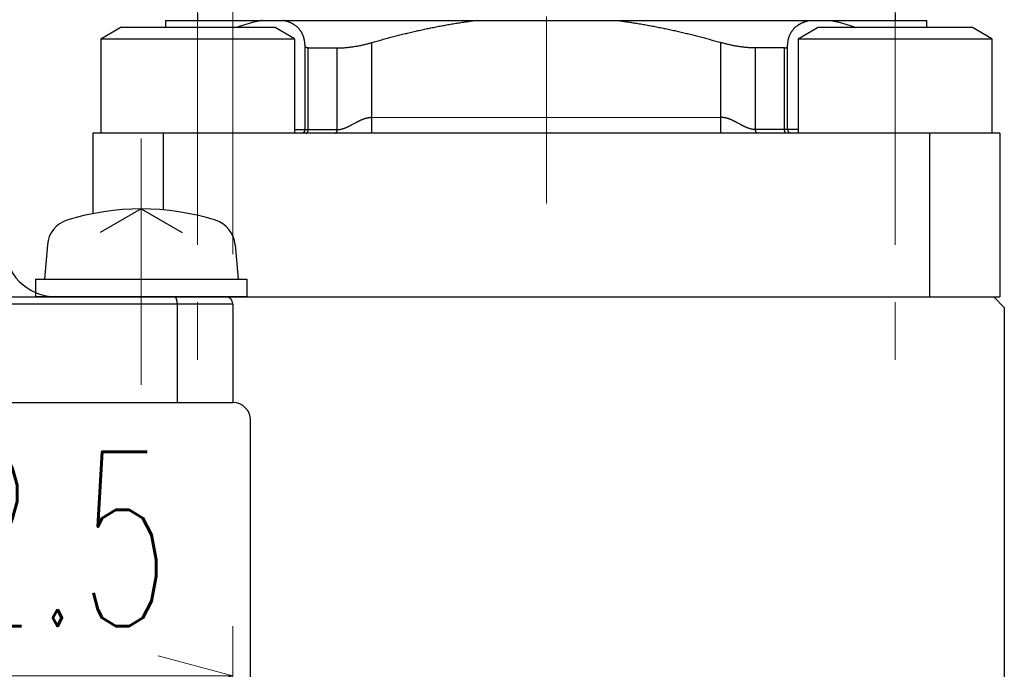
# Model space of a CAD drawing. Header units: millimetres. Extents: x 0 to 594, y 0 to 420.
# Tile 46 of 132: x 180 to 208, y 227 to 246. Entities that reach past the tile are written whole.
import ezdxf

# ---------------------------------------------------------------- set-up
doc = ezdxf.new("R2010")
doc.units = ezdxf.units.MM
doc.header["$LTSCALE"] = 0.257233
doc.linetypes.add('CENTER', pattern=[50.8, 31.75, -6.35, 6.35, -6.35])
doc.layers.add('NoLayerName_001', color=7, linetype='Continuous')
doc.styles.get("Standard").update_dxf_attribs({"font": 'txt', "bigfont": 'extfont2'})
doc.dimstyles.get("Standard").update_dxf_attribs({"dimtxt": 2.5, "dimasz": 2.5, "dimexe": 1, "dimexo": 1, "dimtad": 1, "dimdec": 3, "dimzin": 0, "dimdsep": 46, "dimtxsty": 'Standard', "dimcen": 2.5, "dimadec": 3, "dimazin": 0, "dimtfac": 0.75, "dimtdec": 3, "dimtmove": 0, "dimatfit": 3, "dimfxl": 1, "dimarcsym": 0})

# ---------------------------------------------------------------- blocks, each defined once
blk = doc.blocks.new('_OPEN30')
at = {"color": 0, "linetype": 'ByBlock', "lineweight": -2}
for p, q in [((-1, 0.267949), (0, 0)), ((0, 0), (-1, -0.267949)), ((0, 0), (-1, 0))]:
    blk.add_line(p, q, dxfattribs=at)
blk = doc.blocks.new('*D65')
at = {"layer": 'Defpoints', "color": 0}
for p in [(173.183, 232.952), (173.183, 227.188), (185.683, 224.957)]:
    blk.add_point(p, dxfattribs=at)
at = {"layer": 'NoLayerName_001', "color": 0, "linetype": 'Continuous', "lineweight": 13}
for p, q in [((173.183, 231.537), (173.183, 225.774)), ((185.683, 226.372), (185.683, 228.603)), ((183.562, 227.188), (175.304, 227.188))]:
    blk.add_line(p, q, dxfattribs=at)
at = {"layer": 'NoLayerName_001', "color": 0, "lineweight": 13, "xscale": 2.121340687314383, "yscale": 2.121340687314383, "zscale": 2.121340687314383, "rotation": 180}
blk.add_blockref('_OPEN30', (173.183, 227.188), dxfattribs=at)
at = {"layer": 'NoLayerName_001', "color": 0, "lineweight": 13, "xscale": 2.121340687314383, "yscale": 2.121340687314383, "zscale": 2.121340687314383}
blk.add_blockref('_OPEN30', (185.683, 227.188), dxfattribs=at)
at = {"layer": 'NoLayerName_001', "color": 0, "lineweight": 13, "insert": (179.433, 231.078), "char_height": 4.94979, "attachment_point": 5}
blk.add_mtext('\\W0.6000;12.5', dxfattribs=at)
blk = doc.blocks.new('*D67')
at = {"layer": 'Defpoints', "color": 0}
for p in [(160.683, 275.378), (160.683, 237.752), (185.683, 237.752)]:
    blk.add_point(p, dxfattribs=at)
at = {"layer": 'NoLayerName_001', "color": 0, "linetype": 'Continuous', "lineweight": 13}
for p, q in [((160.683, 239.166), (160.683, 276.793)), ((185.683, 239.166), (185.683, 276.793)), ((183.562, 275.378), (162.804, 275.378))]:
    blk.add_line(p, q, dxfattribs=at)
at = {"layer": 'NoLayerName_001', "color": 0, "lineweight": 13, "xscale": 2.121340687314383, "yscale": 2.121340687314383, "zscale": 2.121340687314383, "rotation": 180}
blk.add_blockref('_OPEN30', (160.683, 275.378), dxfattribs=at)
at = {"layer": 'NoLayerName_001', "color": 0, "lineweight": 13, "xscale": 2.121340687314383, "yscale": 2.121340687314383, "zscale": 2.121340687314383}
blk.add_blockref('_OPEN30', (185.683, 275.378), dxfattribs=at)
at = {"layer": 'NoLayerName_001', "color": 0, "lineweight": 13, "insert": (173.183, 279.268), "char_height": 4.94979, "attachment_point": 5}
blk.add_mtext('\\W0.8000;25', dxfattribs=at)

msp = doc.modelspace()

# ---------------------------------------------------------------- linework, layer by layer
at = {"layer": 'NoLayerName_001', "color": 2, "linetype": 'CENTER', "lineweight": 13}
for p, q in [((194.5831, 272.0514), (194.5831, 240.6013)), ((184.6831, 247.6013), (184.6831, 235.9513)), ((204.4831, 247.6013), (204.4831, 235.9513)), ((183.0831, 235.4516), (183.0831, 242.4516))]:
    msp.add_line(p, q, dxfattribs=at)
at = {"layer": 'NoLayerName_001', "color": 7, "linetype": 'Continuous', "lineweight": 25}
for p, q in [((184.6831, 246.0013), (184.6831, 245.8013)), ((204.4831, 246.0013), (204.4831, 245.8013)), ((183.7831, 245.8013), (205.3831, 245.8013)), ((183.7831, 245.6013), (183.7831, 245.8013)), ((205.3831, 245.6013), (205.3831, 245.8013)), ((181.9331, 245.2838), (182.4831, 245.6013)), ((186.8831, 245.6013), (182.4831, 245.6013)), ((187.4331, 245.2838), (186.8831, 245.6013)), ((201.7331, 245.2838), (202.2831, 245.6013)), ((206.6831, 245.6013), (202.2831, 245.6013)), ((207.2331, 245.2838), (206.6831, 245.6013)), ((181.9331, 245.2838), (187.4331, 245.2838)), ((181.9331, 245.2838), (181.9331, 242.6013)), ((187.4331, 245.2838), (187.4331, 242.6013)), ((201.7331, 245.2838), (207.2331, 245.2838)), ((201.7331, 245.2838), (201.7331, 242.6013)), ((207.2331, 245.2838), (207.2331, 242.6013)), ((187.7335, 242.7013), (187.7335, 245.0809)), ((187.8217, 245.021), (188.6448, 245.021)), ((201.3445, 245.021), (200.5215, 245.021)), ((201.4328, 242.7013), (201.4328, 245.0809)), ((207.4581, 242.6013), (181.7081, 242.6013)), ((181.7081, 242.6013), (181.7081, 240.3152)), ((205.2081, 242.6013), (199.7081, 242.6013)), ((207.4581, 242.6013), (207.4581, 237.9513)), ((183.0831, 240.4516), (181.9202, 239.7802)), ((183.0831, 240.4516), (184.246, 239.7802)), ((180.419, 239.4335), (180.3331, 238.4516)), ((185.7472, 239.4335), (185.8331, 238.4516)), ((180.0831, 238.4516), (180.0831, 237.9516)), ((180.0831, 238.4516), (186.0831, 238.4516)), ((186.0831, 238.4516), (186.0831, 237.9516)), ((174.5574, 237.9516), (185.4831, 237.9516)), ((186.0831, 237.9516), (180.0831, 237.9516)), ((181.7081, 237.9513), (207.4581, 237.9513)), ((181.8831, 237.9513), (207.2831, 237.9513)), ((207.2831, 237.9513), (207.5831, 237.6513)), ((184.106, 237.7516), (184.106, 234.9516)), ((185.6831, 237.7516), (185.6831, 234.9516)), ((207.5831, 237.6513), (207.5831, 225.9516)), ((160.6831, 234.9516), (185.6831, 234.9516)), ((186.1831, 224.2516), (186.1831, 234.4516))]:
    msp.add_line(p, q, dxfattribs=at)
at = {"layer": 'NoLayerName_001', "color": 8, "linetype": 'Continuous', "lineweight": 25}
for p, q in [((189.6263, 242.6013), (189.6263, 245.1728)), ((199.5399, 242.6013), (199.5399, 245.1728)), ((187.8217, 242.7013), (187.8217, 245.021)), ((188.6448, 242.7025), (188.6448, 245.021)), ((200.5215, 242.7025), (200.5215, 245.021)), ((201.3445, 242.7013), (201.3445, 245.021)), ((189.6263, 243.0513), (199.5399, 243.0497)), ((187.4331, 242.7013), (187.7335, 242.7013)), ((187.7335, 242.7013), (188.6448, 242.7025)), ((201.4328, 242.7013), (200.5215, 242.7025)), ((201.7331, 242.7013), (201.4328, 242.7013)), ((183.7081, 242.6013), (183.7081, 240.4236)), ((205.4581, 242.6013), (205.4581, 237.9513)), ((174.5574, 237.7516), (185.6831, 237.7516))]:
    msp.add_line(p, q, dxfattribs=at)
at = {"layer": 'NoLayerName_001', "color": 7, "linetype": 'Continuous', "lineweight": 25}
for centre, radius, start, end in [((187.6335, 242.7013), 0.1, 270.00128, 0.00128), ((201.5328, 242.7013), 0.1, 179.99872, 269.99872), ((183.0831, 233.4516), 7, 72.47322, 107.52678), ((181.216, 239.3638), 0.8, 107.52678, 175), ((184.9503, 239.3638), 0.8, 5, 72.47322), ((180.6831, 239.4516), 1.5, 180, 270), ((185.4831, 237.7516), 0.2, 0, 90), ((185.6831, 234.4516), 0.5, 0, 90)]:
    msp.add_arc(centre, radius, start, end, dxfattribs=at)
for points, knots in [([(186.5295, 245.8013), (186.5079, 245.7978), (186.4648, 245.7911), (186.4004, 245.7788), (186.3363, 245.7652), (186.2725, 245.7503), (186.209, 245.7341), (186.1458, 245.7168), (186.0829, 245.6984), (186.0203, 245.679), (185.958, 245.6586), (185.8961, 245.6374), (185.8423, 245.6182), (185.8093, 245.6059), (185.7967, 245.6013)], [0, 0, 0, 0, 0.06547203, 0.13096058, 0.19647138, 0.26200409, 0.32755272, 0.39310605, 0.45864806, 0.52416761, 0.58967079, 0.65516432, 0.72065302, 0.76085834, 0.76085834, 0.76085834, 0.76085834]), ([(187.1624, 245.7899), (187.154, 245.7919), (187.1372, 245.7961), (187.1201, 245.7995), (187.1117, 245.8013)], [0, 0, 0, 0, 0.02602599, 0.05199881, 0.05199881, 0.05199881, 0.05199881]), ([(187.7335, 245.0809), (187.7332, 245.0896), (187.7329, 245.1069), (187.7313, 245.1329), (187.7291, 245.1588), (187.7261, 245.1847), (187.7224, 245.2105), (187.7178, 245.2362), (187.7124, 245.2617), (187.7062, 245.2869), (187.6991, 245.312), (187.6912, 245.3368), (187.6823, 245.3612), (187.6726, 245.3853), (187.662, 245.409), (187.6504, 245.4322), (187.638, 245.455), (187.6246, 245.4773), (187.6104, 245.4991), (187.5953, 245.5202), (187.5794, 245.5407), (187.5626, 245.5606), (187.545, 245.5797), (187.5267, 245.5982), (187.5077, 245.6159), (187.488, 245.6328), (187.4676, 245.649), (187.4467, 245.6643), (187.4252, 245.6789), (187.4032, 245.6927), (187.3807, 245.7058), (187.3577, 245.718), (187.3344, 245.7295), (187.3106, 245.7403), (187.2866, 245.7503), (187.2622, 245.7596), (187.2376, 245.7682), (187.2127, 245.7761), (187.1877, 245.7835), (187.1708, 245.7877), (187.1624, 245.7899)], [0, 0, 0, 0, 0.02596954, 0.05198626, 0.07803425, 0.10409944, 0.13016979, 0.15623549, 0.18228914, 0.20832598, 0.23434406, 0.26034444, 0.28632966, 0.31230228, 0.33826665, 0.36422925, 0.39019786, 0.41617316, 0.44215189, 0.46813166, 0.49411127, 0.52009097, 0.54607134, 0.57205149, 0.59802903, 0.62400041, 0.64996628, 0.67593402, 0.70190924, 0.72789513, 0.75389267, 0.77990374, 0.8059329, 0.8319822, 0.85805076, 0.884135, 0.91022879, 0.93632362, 0.96240883, 0.98847171, 0.98847171, 0.98847171, 0.98847171]), ([(189.6263, 245.1728), (189.6746, 245.1868), (189.7711, 245.2148), (189.9162, 245.2556), (190.0616, 245.2955), (190.2072, 245.3343), (190.3532, 245.3721), (190.4994, 245.4089), (190.6458, 245.4446), (190.7926, 245.4792), (190.9396, 245.5127), (191.0868, 245.5451), (191.2344, 245.5763), (191.3821, 245.6063), (191.5301, 245.6351), (191.6784, 245.6627), (191.8268, 245.6891), (191.9755, 245.7142), (192.1244, 245.738), (192.2734, 245.7605), (192.4227, 245.7818), (192.5223, 245.7947), (192.5721, 245.8013)], [0, 0, 0, 0, 0.1507273, 0.3014637, 0.4522074, 0.6029568, 0.7537107, 0.9044686, 1.0552303, 1.205996, 1.3567664, 1.5075429, 1.658326, 1.809113, 1.9599001, 2.1106843, 2.261463, 2.412234, 2.5629955, 2.7137462, 2.8644855, 3.015213, 3.015213, 3.015213, 3.015213]), ([(196.5941, 245.8013), (196.6439, 245.7947), (196.7436, 245.7818), (196.8928, 245.7605), (197.0419, 245.738), (197.1907, 245.7142), (197.3394, 245.6891), (197.4879, 245.6627), (197.6361, 245.6351), (197.7841, 245.6063), (197.9319, 245.5763), (198.0794, 245.5451), (198.2267, 245.5127), (198.3737, 245.4792), (198.5204, 245.4446), (198.6669, 245.4089), (198.8131, 245.3721), (198.959, 245.3343), (199.1047, 245.2955), (199.2501, 245.2556), (199.3952, 245.2148), (199.4917, 245.1868), (199.5399, 245.1728)], [0, 0, 0, 0, 0.1507275, 0.3014668, 0.4522175, 0.602979, 0.75375, 0.9045287, 1.0553129, 1.2061, 1.356887, 1.5076701, 1.6584466, 1.809217, 1.9599827, 2.1107444, 2.2615023, 2.4122562, 2.5630056, 2.7137492, 2.8644857, 3.015213, 3.015213, 3.015213, 3.015213]), ([(201.4328, 245.0809), (201.433, 245.0896), (201.4334, 245.1069), (201.4349, 245.1329), (201.4371, 245.1588), (201.4401, 245.1847), (201.4439, 245.2105), (201.4484, 245.2362), (201.4538, 245.2617), (201.46, 245.2869), (201.4671, 245.312), (201.4751, 245.3368), (201.4839, 245.3612), (201.4936, 245.3853), (201.5043, 245.409), (201.5158, 245.4322), (201.5283, 245.455), (201.5416, 245.4773), (201.5559, 245.4991), (201.571, 245.5202), (201.5869, 245.5407), (201.6037, 245.5606), (201.6212, 245.5797), (201.6395, 245.5982), (201.6586, 245.6159), (201.6783, 245.6328), (201.6986, 245.649), (201.7196, 245.6643), (201.7411, 245.6789), (201.7631, 245.6927), (201.7856, 245.7058), (201.8085, 245.718), (201.8319, 245.7295), (201.8556, 245.7403), (201.8797, 245.7503), (201.904, 245.7596), (201.9287, 245.7682), (201.9535, 245.7761), (201.9786, 245.7835), (201.9954, 245.7877), (202.0038, 245.7899)], [0, 0, 0, 0, 0.02596954, 0.05198626, 0.07803425, 0.10409944, 0.13016979, 0.15623549, 0.18228914, 0.20832598, 0.23434406, 0.26034444, 0.28632966, 0.31230228, 0.33826665, 0.36422925, 0.39019786, 0.41617316, 0.44215189, 0.46813166, 0.49411127, 0.52009097, 0.54607134, 0.57205149, 0.59802903, 0.62400041, 0.64996628, 0.67593402, 0.70190924, 0.72789513, 0.75389267, 0.77990374, 0.8059329, 0.8319822, 0.85805076, 0.884135, 0.91022879, 0.93632362, 0.96240883, 0.98847171, 0.98847171, 0.98847171, 0.98847171]), ([(202.6368, 245.8013), (202.6583, 245.7978), (202.7015, 245.7911), (202.7658, 245.7788), (202.8299, 245.7652), (202.8937, 245.7503), (202.9572, 245.7341), (203.0204, 245.7168), (203.0833, 245.6984), (203.1459, 245.679), (203.2082, 245.6586), (203.2702, 245.6374), (203.3239, 245.6182), (203.3569, 245.6059), (203.3695, 245.6013)], [0, 0, 0, 0, 0.06547203, 0.13096058, 0.19647138, 0.26200409, 0.32755272, 0.39310605, 0.45864806, 0.52416761, 0.58967079, 0.65516432, 0.72065302, 0.76085834, 0.76085834, 0.76085834, 0.76085834]), ([(188.6448, 245.021), (188.6614, 245.0212), (188.6946, 245.0212), (188.7443, 245.0227), (188.7941, 245.0249), (188.8438, 245.028), (188.8935, 245.0319), (188.9431, 245.0366), (188.9927, 245.042), (189.0422, 245.0482), (189.0915, 245.0551), (189.1408, 245.0627), (189.19, 245.0709), (189.239, 245.0797), (189.2879, 245.0892), (189.3367, 245.0994), (189.3854, 245.1101), (189.4339, 245.1215), (189.4822, 245.1334), (189.5304, 245.146), (189.5785, 245.159), (189.6104, 245.1683), (189.6263, 245.1728)], [0, 0, 0, 0, 0.04978426, 0.09957807, 0.14938416, 0.19920384, 0.24903702, 0.29888227, 0.34873689, 0.39859694, 0.44845735, 0.49831197, 0.54815712, 0.5979939, 0.64782348, 0.69764673, 0.74746417, 0.79727603, 0.84708219, 0.89688226, 0.94667554, 0.99646104, 0.99646104, 0.99646104, 0.99646104]), ([(200.5215, 245.021), (200.5049, 245.0212), (200.4717, 245.0212), (200.4219, 245.0227), (200.3722, 245.0249), (200.3224, 245.028), (200.2727, 245.0319), (200.2231, 245.0366), (200.1736, 245.042), (200.1241, 245.0482), (200.0747, 245.0551), (200.0254, 245.0627), (199.9763, 245.0709), (199.9272, 245.0797), (199.8783, 245.0892), (199.8295, 245.0994), (199.7809, 245.1101), (199.7324, 245.1215), (199.684, 245.1334), (199.6358, 245.146), (199.5878, 245.159), (199.5559, 245.1683), (199.5399, 245.1728)], [0, 0, 0, 0, 0.04978426, 0.09957807, 0.14938416, 0.19920384, 0.24903702, 0.29888227, 0.34873689, 0.39859694, 0.44845735, 0.49831197, 0.54815712, 0.5979939, 0.64782348, 0.69764673, 0.74746417, 0.79727603, 0.84708219, 0.89688226, 0.94667554, 0.99646104, 0.99646104, 0.99646104, 0.99646104]), ([(187.8217, 245.021), (187.8204, 245.021), (187.8178, 245.021), (187.8138, 245.0211), (187.8098, 245.0214), (187.8059, 245.0217), (187.8019, 245.0221), (187.798, 245.0226), (187.7941, 245.0232), (187.7902, 245.0239), (187.7863, 245.0248), (187.7824, 245.0257), (187.7786, 245.0268), (187.7748, 245.0281), (187.7711, 245.0295), (187.7674, 245.0311), (187.7639, 245.0329), (187.7604, 245.0348), (187.7571, 245.037), (187.7539, 245.0394), (187.7508, 245.0419), (187.7479, 245.0447), (187.7453, 245.0477), (187.7428, 245.0509), (187.7407, 245.0542), (187.7387, 245.0577), (187.7372, 245.0614), (187.7359, 245.0652), (187.7348, 245.069), (187.7341, 245.073), (187.7336, 245.0769), (187.7336, 245.0796), (187.7335, 245.0809)], [0, 0, 0, 0, 0.00395956, 0.00792234, 0.01188717, 0.01585324, 0.01982016, 0.02378801, 0.02775733, 0.0317292, 0.03570522, 0.03968756, 0.04367577, 0.04766471, 0.0516503, 0.05563047, 0.05960536, 0.06357763, 0.06755268, 0.07153844, 0.07553523, 0.07953555, 0.08353357, 0.08752592, 0.09151234, 0.0954962, 0.09948371, 0.10347777, 0.1074767, 0.11147517, 0.1154649, 0.11943534, 0.11943534, 0.11943534, 0.11943534]), ([(201.3445, 245.021), (201.3458, 245.021), (201.3485, 245.021), (201.3524, 245.0211), (201.3564, 245.0214), (201.3604, 245.0217), (201.3643, 245.0221), (201.3682, 245.0226), (201.3722, 245.0232), (201.3761, 245.0239), (201.38, 245.0248), (201.3838, 245.0257), (201.3876, 245.0268), (201.3914, 245.0281), (201.3952, 245.0295), (201.3988, 245.0311), (201.4024, 245.0329), (201.4058, 245.0348), (201.4092, 245.037), (201.4124, 245.0394), (201.4154, 245.0419), (201.4183, 245.0447), (201.421, 245.0477), (201.4234, 245.0509), (201.4256, 245.0542), (201.4275, 245.0577), (201.4291, 245.0614), (201.4304, 245.0652), (201.4314, 245.069), (201.4321, 245.073), (201.4326, 245.0769), (201.4327, 245.0796), (201.4328, 245.0809)], [0, 0, 0, 0, 0.00395956, 0.00792234, 0.01188717, 0.01585324, 0.01982016, 0.02378801, 0.02775733, 0.0317292, 0.03570522, 0.03968756, 0.04367577, 0.04766471, 0.0516503, 0.05563047, 0.05960536, 0.06357763, 0.06755268, 0.07153844, 0.07553523, 0.07953555, 0.08353357, 0.08752592, 0.09151234, 0.0954962, 0.09948371, 0.10347777, 0.1074767, 0.11147517, 0.1154649, 0.11943534, 0.11943534, 0.11943534, 0.11943534]), ([(184.0574, 237.9386), (184.0562, 237.9398), (184.0538, 237.9422), (184.0497, 237.9452), (184.0454, 237.9479), (184.0407, 237.9499), (184.0358, 237.9513), (184.0324, 237.9514), (184.0307, 237.9516)], [0, 0, 0, 0, 0.005072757, 0.010138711, 0.015210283, 0.020314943, 0.025412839, 0.030469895, 0.030469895, 0.030469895, 0.030469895]), ([(184.106, 237.7516), (184.106, 237.7533), (184.106, 237.7566), (184.1059, 237.7617), (184.1058, 237.7667), (184.1057, 237.7718), (184.1055, 237.7768), (184.1052, 237.7819), (184.1049, 237.7869), (184.1045, 237.792), (184.1041, 237.797), (184.1036, 237.802), (184.1031, 237.8071), (184.1025, 237.8121), (184.1019, 237.8171), (184.1012, 237.8221), (184.1005, 237.8271), (184.0997, 237.8321), (184.0988, 237.8371), (184.0979, 237.842), (184.097, 237.847), (184.0959, 237.8519), (184.0948, 237.8568), (184.0936, 237.8617), (184.0924, 237.8666), (184.091, 237.8715), (184.0896, 237.8764), (184.0881, 237.8812), (184.0866, 237.886), (184.0849, 237.8907), (184.0831, 237.8955), (184.0812, 237.9002), (184.0792, 237.9048), (184.0771, 237.9094), (184.0748, 237.9139), (184.0724, 237.9183), (184.0698, 237.9227), (184.0671, 237.9269), (184.0641, 237.931), (184.0609, 237.935), (184.0586, 237.9374), (184.0574, 237.9386)], [0, 0, 0, 0, 0.00504769, 0.01009709, 0.01514791, 0.02019983, 0.02525261, 0.03030597, 0.0353597, 0.04041358, 0.04546743, 0.05052108, 0.05557441, 0.06062729, 0.06567964, 0.0707314, 0.07578253, 0.08083302, 0.08588284, 0.09093196, 0.09598043, 0.10102839, 0.10607612, 0.11112397, 0.11617244, 0.12122166, 0.12627115, 0.13132056, 0.13636989, 0.14141945, 0.14646989, 0.15152166, 0.15657353, 0.1616247, 0.16667554, 0.17172767, 0.17678339, 0.18184003, 0.18689505, 0.1919513, 0.19701749, 0.19701749, 0.19701749, 0.19701749])]:
    msp.add_open_spline(points, degree=3, knots=knots, dxfattribs=at)
at = {"layer": 'NoLayerName_001', "color": 8, "linetype": 'Continuous', "lineweight": 25}
for points, knots in [([(188.6448, 242.7025), (188.6525, 242.7027), (188.6681, 242.7028), (188.6914, 242.7047), (188.7146, 242.7075), (188.7378, 242.7114), (188.7608, 242.7161), (188.7836, 242.7218), (188.8063, 242.7282), (188.8288, 242.7353), (188.8511, 242.743), (188.8732, 242.7513), (188.895, 242.76), (188.9165, 242.7692), (188.9379, 242.7787), (188.959, 242.7886), (188.98, 242.7987), (189.0009, 242.8091), (189.0216, 242.8197), (189.0423, 242.8305), (189.063, 242.8414), (189.1042, 242.8634), (189.1452, 242.8858), (189.1864, 242.9078), (189.207, 242.9187), (189.2278, 242.9294), (189.2486, 242.94), (189.2695, 242.9504), (189.2905, 242.9605), (189.3117, 242.9704), (189.333, 242.9799), (189.3545, 242.9891), (189.3762, 242.9978), (189.398, 243.0061), (189.4201, 243.0139), (189.4423, 243.0211), (189.4647, 243.0277), (189.4874, 243.0336), (189.5102, 243.0388), (189.5332, 243.0433), (189.5487, 243.0454), (189.5564, 243.0466)], [0, 0, 0, 0, 0.02333968, 0.04669016, 0.07007615, 0.09351197, 0.11700242, 0.14054363, 0.16412398, 0.18772489, 0.21132164, 0.23488408, 0.2583783, 0.28179538, 0.30515706, 0.32848424, 0.35179537, 0.37510677, 0.39843121, 0.42177007, 0.44512019, 0.46847771, 0.56190012, 0.5852466, 0.60859184, 0.63193813, 0.65528836, 0.67864255, 0.70199774, 0.72535222, 0.74870601, 0.77206105, 0.79542079, 0.81878386, 0.8421475, 0.86551268, 0.88888452, 0.91227277, 0.9356876, 0.95911553, 0.98253729, 0.98253729, 0.98253729, 0.98253729]), ([(189.5564, 243.0466), (189.5641, 243.0474), (189.5796, 243.0494), (189.6029, 243.051), (189.6185, 243.0511), (189.6263, 243.0513)], [0, 0, 0, 0, 0.02340265, 0.046780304, 0.070134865, 0.070134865, 0.070134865, 0.070134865]), ([(199.6099, 243.0466), (199.6021, 243.0474), (199.5866, 243.0494), (199.5633, 243.051), (199.5477, 243.0511), (199.5399, 243.0513)], [0, 0, 0, 0, 0.02340265, 0.046780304, 0.070134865, 0.070134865, 0.070134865, 0.070134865]), ([(200.5215, 242.7025), (200.5137, 242.7027), (200.4981, 242.7028), (200.4748, 242.7047), (200.4516, 242.7075), (200.4285, 242.7114), (200.4055, 242.7161), (200.3826, 242.7218), (200.3599, 242.7282), (200.3374, 242.7353), (200.3151, 242.743), (200.2931, 242.7513), (200.2713, 242.76), (200.2497, 242.7692), (200.2284, 242.7787), (200.2072, 242.7886), (200.1862, 242.7987), (200.1654, 242.8091), (200.1446, 242.8197), (200.1239, 242.8305), (200.1033, 242.8414), (200.0621, 242.8634), (200.0211, 242.8858), (199.9799, 242.9078), (199.9592, 242.9187), (199.9385, 242.9294), (199.9177, 242.94), (199.8967, 242.9504), (199.8757, 242.9605), (199.8545, 242.9704), (199.8332, 242.9799), (199.8117, 242.9891), (199.7901, 242.9978), (199.7682, 243.0061), (199.7462, 243.0139), (199.724, 243.0211), (199.7015, 243.0277), (199.6789, 243.0336), (199.6561, 243.0388), (199.6331, 243.0433), (199.6176, 243.0454), (199.6099, 243.0466)], [0, 0, 0, 0, 0.02333968, 0.04669016, 0.07007615, 0.09351197, 0.11700242, 0.14054363, 0.16412398, 0.18772489, 0.21132164, 0.23488408, 0.2583783, 0.28179538, 0.30515706, 0.32848424, 0.35179537, 0.37510677, 0.39843121, 0.42177007, 0.44512019, 0.46847771, 0.56190012, 0.5852466, 0.60859184, 0.63193813, 0.65528836, 0.67864255, 0.70199774, 0.72535222, 0.74870601, 0.77206105, 0.79542079, 0.81878386, 0.8421475, 0.86551268, 0.88888452, 0.91227277, 0.9356876, 0.95911553, 0.98253729, 0.98253729, 0.98253729, 0.98253729]), ([(187.7658, 242.6013), (187.7672, 242.6014), (187.77, 242.6015), (187.7741, 242.6024), (187.7781, 242.6037), (187.7819, 242.6055), (187.7856, 242.6077), (187.789, 242.6101), (187.7921, 242.6129), (187.7951, 242.6159), (187.7978, 242.619), (187.8003, 242.6224), (187.8026, 242.6258), (187.8047, 242.6294), (187.8067, 242.6331), (187.8086, 242.6368), (187.8103, 242.6406), (187.8118, 242.6444), (187.8133, 242.6483), (187.8146, 242.6523), (187.8157, 242.6562), (187.8168, 242.6602), (187.8178, 242.6643), (187.8186, 242.6683), (187.8194, 242.6724), (187.82, 242.6765), (187.8205, 242.6806), (187.821, 242.6847), (187.8213, 242.6889), (187.8216, 242.693), (187.8217, 242.6972), (187.8217, 242.6999), (187.8217, 242.7013)], [0, 0, 0, 0, 0.00413911, 0.00830842, 0.01251632, 0.01675238, 0.02099215, 0.02520282, 0.02937869, 0.03353967, 0.03769937, 0.04186442, 0.0460353, 0.05020721, 0.05437182, 0.05852747, 0.06267742, 0.06682431, 0.07097007, 0.07511596, 0.07926263, 0.08341014, 0.08755798, 0.09170569, 0.09585332, 0.10000087, 0.10414813, 0.10829479, 0.11244038, 0.11658427, 0.12072575, 0.12486397, 0.12486397, 0.12486397, 0.12486397]), ([(188.5951, 242.6013), (188.5963, 242.6014), (188.5986, 242.6014), (188.602, 242.6023), (188.6053, 242.6035), (188.6085, 242.6051), (188.6115, 242.607), (188.6144, 242.6091), (188.617, 242.6115), (188.6193, 242.614), (188.6215, 242.6167), (188.6236, 242.6195), (188.6255, 242.6224), (188.6273, 242.6254), (188.629, 242.6284), (188.6305, 242.6315), (188.632, 242.6347), (188.6334, 242.6379), (188.6346, 242.6411), (188.6358, 242.6444), (188.6369, 242.6477), (188.6379, 242.651), (188.6388, 242.6543), (188.6397, 242.6577), (188.6404, 242.6611), (188.6411, 242.6645), (188.6418, 242.6679), (188.6424, 242.6714), (188.6429, 242.6748), (188.6433, 242.6782), (188.6437, 242.6817), (188.644, 242.6851), (188.6443, 242.6886), (188.6445, 242.6921), (188.6447, 242.6955), (188.6447, 242.699), (188.6448, 242.7013), (188.6448, 242.7025)], [0, 0, 0, 0, 0.00346627, 0.00696127, 0.0104963, 0.01406285, 0.01763764, 0.02118704, 0.02468669, 0.02815563, 0.03161392, 0.03507343, 0.03853836, 0.04200844, 0.04548178, 0.04895522, 0.0524264, 0.05589666, 0.05936746, 0.06283979, 0.06631418, 0.06979076, 0.07326927, 0.07674907, 0.0802292, 0.08370838, 0.08718566, 0.09066119, 0.09413522, 0.09760796, 0.10107957, 0.10455018, 0.10801985, 0.11148864, 0.11495655, 0.11842352, 0.12188949, 0.12188949, 0.12188949, 0.12188949]), ([(200.5711, 242.6013), (200.57, 242.6014), (200.5677, 242.6014), (200.5642, 242.6023), (200.5609, 242.6035), (200.5577, 242.6051), (200.5547, 242.607), (200.5519, 242.6091), (200.5493, 242.6115), (200.5469, 242.614), (200.5447, 242.6167), (200.5427, 242.6195), (200.5408, 242.6224), (200.539, 242.6254), (200.5373, 242.6284), (200.5357, 242.6315), (200.5342, 242.6347), (200.5329, 242.6379), (200.5316, 242.6411), (200.5304, 242.6444), (200.5294, 242.6477), (200.5283, 242.651), (200.5274, 242.6543), (200.5266, 242.6577), (200.5258, 242.6611), (200.5251, 242.6645), (200.5245, 242.6679), (200.5239, 242.6714), (200.5234, 242.6748), (200.5229, 242.6782), (200.5225, 242.6817), (200.5222, 242.6851), (200.5219, 242.6886), (200.5217, 242.6921), (200.5216, 242.6955), (200.5215, 242.699), (200.5215, 242.7013), (200.5215, 242.7025)], [0, 0, 0, 0, 0.00346627, 0.00696127, 0.0104963, 0.01406285, 0.01763764, 0.02118704, 0.02468669, 0.02815563, 0.03161392, 0.03507343, 0.03853836, 0.04200844, 0.04548178, 0.04895522, 0.0524264, 0.05589666, 0.05936746, 0.06283979, 0.06631418, 0.06979076, 0.07326927, 0.07674907, 0.0802292, 0.08370838, 0.08718566, 0.09066119, 0.09413522, 0.09760796, 0.10107957, 0.10455018, 0.10801985, 0.11148864, 0.11495655, 0.11842352, 0.12188949, 0.12188949, 0.12188949, 0.12188949]), ([(201.4004, 242.6013), (201.399, 242.6014), (201.3962, 242.6015), (201.3922, 242.6024), (201.3882, 242.6037), (201.3843, 242.6055), (201.3807, 242.6077), (201.3773, 242.6101), (201.3741, 242.6129), (201.3712, 242.6159), (201.3685, 242.619), (201.366, 242.6224), (201.3637, 242.6258), (201.3615, 242.6294), (201.3595, 242.6331), (201.3577, 242.6368), (201.356, 242.6406), (201.3544, 242.6444), (201.353, 242.6483), (201.3517, 242.6523), (201.3505, 242.6562), (201.3494, 242.6602), (201.3485, 242.6643), (201.3476, 242.6683), (201.3469, 242.6724), (201.3462, 242.6765), (201.3457, 242.6806), (201.3453, 242.6847), (201.3449, 242.6889), (201.3447, 242.693), (201.3445, 242.6972), (201.3445, 242.6999), (201.3445, 242.7013)], [0, 0, 0, 0, 0.00413911, 0.00830842, 0.01251632, 0.01675238, 0.02099215, 0.02520282, 0.02937869, 0.03353967, 0.03769937, 0.04186442, 0.0460353, 0.05020721, 0.05437182, 0.05852747, 0.06267742, 0.06682431, 0.07097007, 0.07511596, 0.07926263, 0.08341014, 0.08755798, 0.09170569, 0.09585332, 0.10000087, 0.10414813, 0.10829479, 0.11244038, 0.11658427, 0.12072575, 0.12486397, 0.12486397, 0.12486397, 0.12486397])]:
    msp.add_open_spline(points, degree=3, knots=knots, dxfattribs=at)

# ---------------------------------------------------------------- dimensions: what is measured, and where the dimension line sits
at = {"layer": 'NoLayerName_001', "color": 3, "linetype": 'Continuous', "lineweight": 13}
for base, p1, p2, text, picture, middle in [((160.6831, 275.3784), (185.6831, 237.7516), (160.6831, 237.7516), '\\W0.8000;<>', '*D67', (173.1831, 275.3784)), ((173.1831, 227.1884), (185.6831, 224.9574), (173.1831, 232.9516), '\\W0.6000;<>', '*D65', (179.4331, 227.1884))]:
    dim = msp.add_linear_dim(base=base, p1=p1, p2=p2, angle=180, text=text, dimstyle='Standard', override={"dimtxt": 4.949795, "dimasz": 2.121341, "dimexe": 1.414227, "dimexo": 1.414227, "dimgap": 1.414227, "dimzin": 8, "dimblk": 'OPEN30', "dimclrd": 0, "dimclre": 0, "dimclrt": 0, "dimtp": 0, "dimtm": 0, "dimlwd": 13, "dimlwe": 13}, dxfattribs=at)
    dim.commit()
    dim.dimension.update_dxf_attribs({"geometry": picture, "text_midpoint": middle, "dimtype": 160})

doc.saveas('drawing.dxf')
